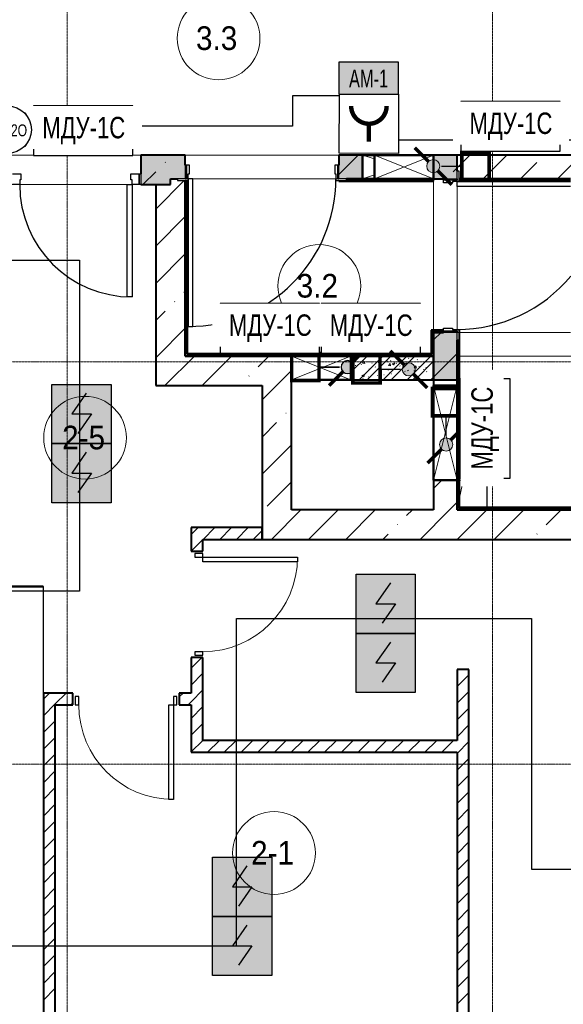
# Model space of a CAD drawing. Header units: millimetres. Extents: x -816133 to 919604, y 87941 to 147341.
# Tile 225 of 256: x 146385 to 150984, y 122301 to 130627. Entities that reach past the tile are written whole.
import ezdxf
from ezdxf.enums import TextEntityAlignment as Align

# ---------------------------------------------------------------- set-up
doc = ezdxf.new("R2010")
doc.units = ezdxf.units.MM
doc.set_wipeout_variables(frame=1)
doc.linetypes.add('ADSK_Линия сетки', pattern=[25, 20, -2.5, 0, -2.5])
doc.linetypes.add('Линия сетки', pattern=[25, 20, -2.5, 0, -2.5])
for name, color, linetype, lineweight in [('_АПС_Оборудование', 1, 'Continuous', 30), ('A-000-M_MASS', 7, 'Continuous', 18), ('A-010-A_ROOM', 7, 'Continuous', 20), ('A-200-M_WALL', 7, 'Continuous', 18), ('A-200-M_WALL_EXT', 7, 'Continuous', 18), ('A-200-M_WALL_INT', 7, 'Continuous', 18), ('A-200-M_WALL_PAT', 7, 'Continuous', 40), ('A-314-M_WINDOW', 7, 'Continuous', 18), ('A-325-M_DOOR', 7, 'Continuous', 18), ('A-325-M_DOOR__FRAME', 7, 'Continuous', 30), ('A-325-M_DOOR_OPENING', 7, 'Continuous', 18), ('A-325-M_DOOR_PANEL', 7, 'Continuous', 30), ('RC-Извещатели_пожарные', 1, 'Continuous', 30), ('Z-030-M_GRID', 7, 'Continuous', 9), ('Z-060-M_DETAIL', 7, 'Continuous', 18), ('Воздуховоды', 7, 'Continuous', 18), ('ОС', 5, 'Continuous', 25), ('СОУЭ', 1, 'Continuous', 30), ('СС-011-ПОЖ-СИГНАЛИЗАЦИЯ', 1, 'Continuous', 30), ('УГО АПС и АПЗ$0$_АПС_Оборудование', 1, 'Continuous', 30), ('УГО АПС и АПЗ$0$СС-011-ПОЖ-СИГНАЛИЗАЦИЯ', 1, 'Continuous', 30)]:
    doc.layers.add(name, color=color, linetype=linetype, lineweight=lineweight)
for name, color, linetype in [('EI_HATCH_GALV', 7, 'Continuous'), ('АПС', 5, 'Continuous'), ('ССПС', 5, 'Continuous')]:
    doc.layers.add(name, color=color, linetype=linetype)
doc.styles.add('1111', font='ARIALN.TTF')
doc.styles.add('Arial Narrow', font='ARIALN.TTF', dxfattribs={"width": 0.9, "height": 600})
doc.styles.add('Arial_2', font='arial.ttf', dxfattribs={"width": 0.9, "height": 400})
doc.styles.get("Standard").update_dxf_attribs({"font": 'isocpeur.ttf', "width": 0.9})

# ---------------------------------------------------------------- blocks, each defined once
blk = doc.blocks.new('13эт')
at = {"layer": 'A-200-M_WALL_PAT', "lineweight": 18}
h = blk.add_hatch(color=9, dxfattribs=at)
h.paths.add_polyline_path([(422970.4, 129232.9), (422970.4, 129482.9), (422720.4, 129482.9), (422720.4, 129232.9)])
h.paths.add_polyline_path([(421620.4, 129232.9), (421620.4, 129482.9), (421345.4, 129482.9), (421345.4, 129232.9)])
h = blk.add_hatch(color=9, dxfattribs=at)
h.paths.add_polyline_path([(423095.2, 129282.9), (423095.2, 129482.9), (422970.4, 129482.9), (422970.4, 129282.9), (423030.2, 129282.9)])
h.paths.add_polyline_path([(424595.4, 129282.9), (424595.4, 129482.9), (424395.2, 129482.9), (424395.2, 129282.9), (424460.2, 129282.9)])
h.paths.add_polyline_path([(425195.4, 129282.9), (425395.4, 129282.9), (425395.4, 129482.9), (425195.4, 129482.9), (425195.4, 129322.9)])
blk.add_hatch(color=9, dxfattribs=at).paths.add_polyline_path([(425267.5, 127582.9), (425395.4, 127582.9), (425395.4, 127982.9), (425195.4, 127982.9), (425195.4, 127582.9)])
at = {"layer": 'A-000-M_MASS', "color": 9, "lineweight": 30}
for p, q in [((425415.4, 126732.9), (425645.4, 126732.9)), ((425645.4, 126732.9), (425645.4, 126502.9))]:
    blk.add_line(p, q, dxfattribs=at)
at = {"layer": 'A-000-M_MASS', "color": 9}
for p, q in [((425437.1, 126691.2), (425645.4, 126732.9)), ((425415.4, 126582.9), (425437.1, 126691.2))]:
    blk.add_line(p, q, dxfattribs=at)
at = {"layer": 'A-010-A_ROOM', "color": 9}
for centre in [(423377.5, 130469.6), (424229.4, 128375.7), (422248.1, 127092.2), (423846.3, 123580.6)]:
    blk.add_circle(centre, 350, dxfattribs=at)
at = {"layer": 'A-200-M_WALL', "color": 9, "lineweight": 40}
for p, q in [((422970.4, 129482.9), (422720.4, 129482.9)), ((422720.4, 129482.9), (422720.4, 129322.9)), ((423095.2, 129482.9), (422970.4, 129482.9)), ((423095.2, 129397.9), (423095.2, 129482.9)), ((424595.4, 129482.9), (424395.2, 129482.9)), ((424395.2, 129482.9), (424395.2, 129397.9)), ((425395.4, 129482.9), (425195.4, 129482.9)), ((425395.4, 129347.9), (425395.4, 129482.9)), ((422720.4, 129232.9), (422970.4, 129232.9)), ((422970.4, 129282.9), (423030.2, 129282.9)), ((422970.4, 129232.9), (422970.4, 129282.9)), ((423110.4, 127797.9), (423110.4, 129267.9)), ((424460.2, 129282.9), (424595.4, 129282.9)), ((424460.2, 129267.9), (425195.4, 129267.9)), ((425195.4, 129282.9), (425280.4, 129282.9)), ((425410.4, 129267.9), (426355.4, 129267.9)), ((425180.4, 127997.9), (425180.4, 127802.9)), ((425180.4, 127997.9), (425195.4, 127997.9)), ((425280.4, 127997.9), (425195.4, 127997.9)), ((425195.4, 127982.9), (425195.4, 127582.9)), ((425280.4, 127982.9), (425195.4, 127982.9)), ((425395.4, 127582.9), (425395.4, 127917.9)), ((425410.4, 126497.9), (425410.4, 127917.9)), ((423115.4, 127797.9), (423110.4, 127797.9)), ((425180.4, 127797.9), (423115.4, 127797.9)), ((425180.4, 127802.9), (425180.4, 127797.9)), ((425195.4, 127582.9), (425395.4, 127582.9)), ((425415.4, 126497.9), (425410.4, 126497.9)), ((429395.4, 126497.9), (425415.4, 126497.9))]:
    blk.add_line(p, q, dxfattribs=at)
at = {"layer": 'A-200-M_WALL', "color": 9}
for p, q in [((421895, 124932.9), (421895, 125833.7)), ((421895, 125833.7), (421895.8, 125833.7)), ((421895.8, 125833.7), (421895, 125833.7)), ((421895, 125832.9), (421895, 124932.9)), ((421895.8, 124932.9), (421895.8, 125833.7)), ((421895.8, 125833.7), (421895.8, 124932.9)), ((421895.4, 124932.9), (421895, 124932.9))]:
    blk.add_line(p, q, dxfattribs=at)
at = {"layer": 'A-200-M_WALL_EXT', "color": 9, "lineweight": 40}
for p, q in [((422845.4, 129482.9), (422720.2, 129482.9)), ((422720.2, 129482.9), (422720.2, 129322.9)), ((423095.2, 129482.9), (422845.4, 129482.9)), ((423095.2, 129397.9), (423095.2, 129482.9)), ((424595.4, 129482.9), (424395.2, 129482.9)), ((424395.2, 129482.9), (424395.2, 129397.9)), ((430035.4, 129482.9), (425195.4, 129482.9)), ((422720.4, 129232.9), (422845.4, 129232.9)), ((422845.4, 129232.9), (422845.4, 127782.9)), ((423095.4, 127782.9), (423095.4, 129267.9)), ((424460.2, 129282.9), (424595.4, 129282.9)), ((425195.4, 129282.9), (425280.4, 129282.9)), ((425410.4, 129282.9), (426355.4, 129282.9)), ((425280.4, 127982.9), (425195.4, 127982.9)), ((425195.4, 127982.9), (425195.4, 127532.9)), ((425395.4, 127532.9), (425395.4, 127917.9)), ((422845.4, 127782.9), (422845.4, 127532.9)), ((423995.4, 127782.9), (423095.4, 127782.9)), ((423995.4, 127532.9), (423995.4, 127582.9)), ((422845.4, 127532.9), (423745.4, 127532.9)), ((423745.4, 127532.9), (423745.4, 126482.9)), ((423995.4, 126482.9), (423995.4, 127532.9)), ((425195.4, 126732.9), (425195.4, 126482.9)), ((425395.4, 126482.9), (425395.4, 126732.9)), ((423745.4, 126482.9), (423745.4, 126232.9)), ((425195.4, 126482.9), (423995.4, 126482.9)), ((430035.4, 126482.9), (425395.4, 126482.9)), ((423745.4, 126232.9), (430035.4, 126232.9))]:
    blk.add_line(p, q, dxfattribs=at)
at = {"layer": 'A-200-M_WALL_INT', "color": 9, "lineweight": 40}
for p, q in [((423095.4, 129267.9), (423095.4, 127782.9)), ((423115.4, 127802.9), (423115.4, 129267.9)), ((424395.4, 129267.9), (424395.4, 129262.9)), ((424395.4, 129262.9), (425195.4, 129262.9)), ((424595.4, 129282.9), (424460.2, 129282.9)), ((425195.4, 129262.9), (425195.4, 129282.9)), ((426355.4, 129282.9), (425410.4, 129282.9)), ((425410.4, 129262.9), (426355.4, 129262.9)), ((425180.4, 128002.9), (425175.4, 128002.9)), ((425175.4, 128002.9), (425175.4, 127802.9)), ((425195.4, 128002.9), (425180.4, 128002.9)), ((425280.4, 128002.9), (425195.4, 128002.9)), ((425195.4, 127802.9), (425195.4, 127982.9)), ((425195.4, 127982.9), (425280.4, 127982.9)), ((425415.4, 128002.9), (425410.4, 128002.9)), ((425415.4, 127997.9), (425415.4, 128002.9)), ((425415.4, 127982.9), (425415.4, 127997.9)), ((425415.4, 126502.9), (425415.4, 127982.9)), ((425395.4, 127917.9), (425395.4, 127532.9)), ((423095.4, 127782.9), (423110.4, 127782.9)), ((423110.4, 127782.9), (423115.4, 127782.9)), ((425175.4, 127802.9), (423115.4, 127802.9)), ((423115.4, 127782.9), (423995.4, 127782.9)), ((425195.4, 127782.9), (424495.4, 127782.9)), ((424495.4, 127782.9), (425195.4, 127782.9)), ((425195.4, 127797.9), (425195.4, 127802.9)), ((425195.4, 127782.9), (425195.4, 127797.9)), ((425195.4, 127582.9), (425195.4, 127782.9)), ((424495.4, 127582.9), (425195.4, 127582.9)), ((425395.4, 126732.9), (425395.4, 126482.9)), ((425395.4, 126482.9), (425410.4, 126482.9)), ((425410.4, 126482.9), (425415.4, 126482.9)), ((429395.4, 126502.9), (425415.4, 126502.9)), ((425415.4, 126482.9), (429395.4, 126482.9)), ((423745.4, 126332.9), (423145.4, 126332.9)), ((423145.4, 126332.9), (423145.4, 126232.9)), ((423745.4, 126232.9), (423745.4, 126332.9)), ((423145.4, 126232.9), (423145.4, 126132.9)), ((423245.4, 126232.9), (423745.4, 126232.9)), ((423245.4, 126132.9), (423245.4, 126232.9)), ((423145.4, 126132.9), (423245.4, 126132.9)), ((421895, 125833.7), (421445.4, 125833.7)), ((421445.4, 125832.9), (421895, 125832.9)), ((421895, 125832.9), (421895, 125833.7)), ((423245.4, 125232.9), (423145.4, 125232.9)), ((423145.4, 125232.9), (423145.4, 124932.9)), ((423245.4, 124532.9), (423245.4, 125232.9)), ((425495.4, 125132.9), (425395.4, 125132.9)), ((425395.4, 125132.9), (425395.4, 124532.9)), ((425495.4, 121532.9), (425495.4, 125132.9)), ((421995.4, 124932.9), (421895.4, 124932.9)), ((421895.4, 124932.9), (421895.4, 121532.9)), ((422145.4, 124932.9), (421995.4, 124932.9)), ((422145.4, 124832.9), (422145.4, 124932.9)), ((423145.4, 124932.9), (423045.4, 124932.9)), ((423045.4, 124932.9), (423045.4, 124832.9)), ((421995.4, 121532.9), (421995.4, 124832.9)), ((421995.4, 124832.9), (422145.4, 124832.9)), ((423045.4, 124832.9), (423145.4, 124832.9)), ((423145.4, 124832.9), (423145.4, 124532.9)), ((423145.4, 124532.9), (423145.4, 124432.9)), ((425395.4, 124532.9), (423245.4, 124532.9)), ((423145.4, 124432.9), (425395.4, 124432.9)), ((425395.4, 124432.9), (425395.4, 121132.9))]:
    blk.add_line(p, q, dxfattribs=at)
at = {"layer": 'A-200-M_WALL_PAT', "color": 9, "linetype": 'Continuous', "lineweight": 9}
for p, q in [((424395.2, 129318.6), (424559.5, 129482.9)), ((425361.3, 129341.8), (425502.4, 129482.9)), ((425616.7, 129282.9), (425816.7, 129482.9)), ((426245.3, 129282.9), (426445.3, 129482.9)), ((422925.4, 129420.4), (422927.8, 129422.8)), ((425931, 129282.9), (426068.5, 129420.4)), ((422737.9, 129232.9), (422845.4, 129340.4)), ((422845.4, 129340.4), (422846.8, 129341.8)), ((422845.4, 129026.1), (423087.2, 129267.9)), ((422845.4, 128711.8), (423095.4, 128961.8)), ((422845.4, 128397.5), (423095.4, 128647.5)), ((423082.6, 128320.3), (423095.4, 128333.2)), ((423004, 128241.8), (423006.4, 128244.1)), ((422845.4, 128083.2), (422925.4, 128163.2)), ((422859.5, 127782.9), (423095.4, 128018.9)), ((425195.4, 127918.7), (425259.6, 127982.9)), ((422845.4, 127768.9), (422859.5, 127782.9)), ((422923.8, 127532.9), (423173.8, 127782.9)), ((423238.1, 127532.9), (423488.1, 127782.9)), ((423711.2, 127691.7), (423802.4, 127782.9)), ((424495.4, 127712.6), (424565.7, 127782.9)), ((424495.4, 127645.3), (424633.1, 127782.9)), ((424567.8, 127582.9), (424767.8, 127782.9)), ((424595, 127721.8), (424609.7, 127739.3)), ((424613.2, 127719.1), (424609.7, 127738.2)), ((424635.1, 127582.9), (424835.1, 127782.9)), ((424769.8, 127582.9), (424969.8, 127782.9)), ((424802.7, 127738.4), (424806, 127738.8)), ((424830.6, 127743.1), (424833.2, 127745.1)), ((424837.2, 127582.9), (425037.2, 127782.9)), ((424918.1, 127753.6), (424921.5, 127754)), ((424971.9, 127582.9), (425171.9, 127782.9)), ((424984.5, 127762.6), (424987.2, 127764.6)), ((425039.2, 127582.9), (425195.4, 127739.1)), ((425058.3, 127753.1), (425060.8, 127750.9)), ((425110.3, 127778.9), (425113.7, 127779.4)), ((425195.4, 127604.4), (425395.4, 127804.4)), ((423866.7, 127532.9), (423995.4, 127661.6)), ((424515.8, 127698.7), (424518.4, 127700.8)), ((424525, 127661.6), (424527.5, 127659.3)), ((424533.9, 127703), (424537.2, 127703.5)), ((424584.6, 127714.2), (424587.4, 127712.4)), ((424594.8, 127721.8), (424613, 127720.2)), ((424648.9, 127673.2), (424651.7, 127671.4)), ((424674.1, 127721.6), (424676.7, 127723.6)), ((424702.8, 127692.1), (424705.3, 127689.8)), ((424726.1, 127728.3), (424729.4, 127728.8)), ((424747.3, 127707.3), (424750.2, 127705.5)), ((424811.6, 127666.4), (424814.4, 127664.6)), ((424813.4, 127702.7), (424831.6, 127701.1)), ((424813.6, 127702.6), (424828.3, 127720.2)), ((424831.8, 127700), (424828.3, 127719.1)), ((424845.7, 127717.9), (424860.8, 127707.7)), ((424845.8, 127717.8), (424867.1, 127726)), ((424861, 127706.5), (424867.2, 127724.9)), ((424880.5, 127722.6), (424883, 127720.4)), ((424910, 127700.4), (424912.9, 127698.6)), ((424953.6, 127655.7), (424956.1, 127653.4)), ((424974.3, 127659.5), (424977.1, 127657.7)), ((424980.8, 127661.1), (424983.5, 127663.1)), ((425030.2, 127658.7), (425033.5, 127659.1)), ((425032, 127683.5), (425050.3, 127681.9)), ((425032.2, 127683.5), (425046.9, 127701)), ((425050.5, 127680.9), (425046.9, 127700)), ((425072.7, 127693.6), (425075.6, 127691.8)), ((425106.8, 127668.8), (425110.1, 127669.2)), ((425131.3, 127686.2), (425133.8, 127683.9)), ((425137, 127652.6), (425139.8, 127650.8)), ((425139.1, 127684), (425141.8, 127686)), ((423632.6, 127613.1), (423635, 127615.5)), ((424495.4, 127620.5), (424511.8, 127637.5)), ((424495.4, 127611.8), (424515.1, 127608.7)), ((424514.9, 127609.7), (424511.5, 127638.6)), ((424512.1, 127597.3), (424514.7, 127599.3)), ((424589.6, 127619.6), (424604.7, 127609.4)), ((424589.7, 127619.5), (424611, 127627.7)), ((424598.1, 127594.7), (424600.5, 127592.4)), ((424604.9, 127608.2), (424611.1, 127626.6)), ((424645.9, 127608.1), (424649.2, 127608.5)), ((424670.4, 127620.1), (424673, 127622.2)), ((424722.5, 127618.2), (424725.8, 127618.6)), ((424775.8, 127625.2), (424778.3, 127622.9)), ((424826.9, 127641.6), (424829.5, 127643.6)), ((424833.1, 127582.9), (424837.1, 127587.1)), ((424837.4, 127582.9), (424836.8, 127588.2)), ((424838, 127633.4), (424841.3, 127633.8)), ((425027.6, 127595.2), (425042.8, 127585)), ((425027.7, 127595), (425049.1, 127603.2)), ((425043, 127583.8), (425049.1, 127602.2)), ((425136, 127582.9), (425138.1, 127584.5)), ((425173.9, 127582.9), (425195.4, 127604.4)), ((423552.4, 127532.9), (423554, 127534.6)), ((423745.4, 127411.6), (423866.7, 127532.9)), ((423946.9, 127298.8), (423949.3, 127301.2)), ((423745.4, 127097.3), (423868.3, 127220.3)), ((423745.4, 126783), (423995.4, 127033)), ((425195.4, 126661.5), (425266.9, 126732.9)), ((423789.8, 126513.1), (423995.4, 126718.7)), ((423823.9, 126232.9), (424073.9, 126482.9)), ((424138.3, 126232.9), (424388.3, 126482.9)), ((424452.6, 126232.9), (424702.6, 126482.9)), ((424968.4, 126434.5), (425016.9, 126482.9)), ((425081.2, 126232.9), (425331.2, 126482.9)), ((425331.2, 126482.9), (425395.4, 126547.2)), ((425395.5, 126232.9), (425645.5, 126482.9)), ((425709.8, 126232.9), (425959.8, 126482.9)), ((426147.1, 126355.9), (426274.1, 126482.9)), ((423145.4, 126273.5), (423204.8, 126332.9)), ((423246.2, 126232.9), (423346.2, 126332.9)), ((423387.7, 126232.9), (423487.7, 126332.9)), ((423529.1, 126232.9), (423629.1, 126332.9)), ((424889.8, 126355.9), (424892.2, 126358.3)), ((423146.2, 126132.9), (423245.4, 126232.1)), ((423670.5, 126232.9), (423745.4, 126307.8)), ((424766.9, 126232.9), (424811.3, 126277.3)), ((426068.5, 126277.3), (426070.9, 126279.7)), ((423145.4, 125142.1), (423236.2, 125232.9)), ((423145.4, 125000.7), (423245.4, 125100.7)), ((425395.4, 125129.4), (425398.9, 125132.9)), ((425395.4, 124988), (425495.4, 125088)), ((421895.4, 124882.1), (421946.2, 124932.9)), ((421995.4, 124840.7), (422087.7, 124932.9)), ((423045.4, 124900.7), (423077.6, 124932.9)), ((423145.4, 124859.3), (423245.4, 124959.3)), ((425395.4, 124846.6), (425495.4, 124946.6)), ((421895.4, 124740.7), (421995.4, 124840.7)), ((422129.1, 124832.9), (422145.4, 124849.3)), ((423119, 124832.9), (423145.4, 124859.3)), ((423145.4, 124717.9), (423245.4, 124817.9)), ((425395.4, 124705.1), (425495.4, 124805.1)), ((421895.4, 124599.3), (421995.4, 124699.3)), ((423145.4, 124576.5), (423245.4, 124676.5)), ((425395.4, 124563.7), (425495.4, 124663.7)), ((421895.4, 124457.8), (421995.4, 124557.8)), ((423145.4, 124435), (423243.3, 124532.9)), ((423243.3, 124532.9), (423245.4, 124535)), ((423284.7, 124432.9), (423384.7, 124532.9)), ((423426.1, 124432.9), (423526.1, 124532.9)), ((423567.6, 124432.9), (423667.6, 124532.9)), ((423709, 124432.9), (423809, 124532.9)), ((423850.4, 124432.9), (423950.4, 124532.9)), ((423991.8, 124432.9), (424091.8, 124532.9)), ((424133.2, 124432.9), (424233.2, 124532.9)), ((424274.7, 124432.9), (424374.7, 124532.9)), ((424416.1, 124432.9), (424516.1, 124532.9)), ((424557.5, 124432.9), (424657.5, 124532.9)), ((424698.9, 124432.9), (424798.9, 124532.9)), ((424840.4, 124432.9), (424940.4, 124532.9)), ((424981.8, 124432.9), (425081.8, 124532.9)), ((425123.2, 124432.9), (425223.2, 124532.9)), ((425264.6, 124432.9), (425364.6, 124532.9)), ((425395.4, 124422.3), (425495.4, 124522.3)), ((421895.4, 124316.4), (421995.4, 124416.4)), ((425395.4, 124280.9), (425495.4, 124380.9)), ((421895.4, 124175), (421995.4, 124275)), ((425395.4, 124139.5), (425495.4, 124239.5)), ((421895.4, 124033.6), (421995.4, 124133.6)), ((425395.4, 123998), (425495.4, 124098)), ((421895.4, 123892.1), (421995.4, 123992.1)), ((425395.4, 123856.6), (425495.4, 123956.6)), ((421895.4, 123750.7), (421995.4, 123850.7)), ((425395.4, 123715.2), (425495.4, 123815.2)), ((421895.4, 123609.3), (421995.4, 123709.3)), ((425395.4, 123573.8), (425495.4, 123673.8)), ((421895.4, 123467.9), (421995.4, 123567.9)), ((425395.4, 123432.4), (425495.4, 123532.4)), ((421895.4, 123326.5), (421995.4, 123426.5)), ((425395.4, 123290.9), (425495.4, 123390.9)), ((421895.4, 123185), (421995.4, 123285)), ((425395.4, 123149.5), (425495.4, 123249.5)), ((421895.4, 123043.6), (421995.4, 123143.6)), ((425395.4, 123008.1), (425495.4, 123108.1)), ((421895.4, 122902.2), (421995.4, 123002.2)), ((425395.4, 122866.7), (425495.4, 122966.7)), ((421895.4, 122760.8), (421995.4, 122860.8)), ((425395.4, 122725.2), (425495.4, 122825.2)), ((421895.4, 122619.4), (421995.4, 122719.4)), ((425395.4, 122583.8), (425495.4, 122683.8)), ((421895.4, 122477.9), (421995.4, 122577.9)), ((425395.4, 122442.4), (425495.4, 122542.4)), ((421895.4, 122336.5), (421995.4, 122436.5)), ((425395.4, 122301), (425495.4, 122401))]:
    blk.add_line(p, q, dxfattribs=at)
at = {"layer": 'A-314-M_WINDOW', "color": 9, "lineweight": 50}
for p, q in [((424595.4, 129282.9), (424595.4, 129482.9)), ((424595.4, 129482.9), (424695.4, 129482.9)), ((424695.4, 129282.9), (424695.4, 129482.9)), ((424695.4, 129482.9), (425195.4, 129482.9)), ((425195.4, 129482.9), (425195.4, 129282.9)), ((424695.4, 129282.9), (424595.4, 129282.9)), ((425195.4, 129282.9), (424695.4, 129282.9)), ((423995.4, 127582.9), (423995.4, 127782.9)), ((423995.4, 127782.9), (424495.4, 127782.9)), ((424495.4, 127782.9), (424495.4, 127582.9)), ((424495.4, 127582.9), (423995.4, 127582.9)), ((425195.4, 127532.9), (425395.4, 127532.9)), ((425195.4, 126732.9), (425195.4, 127532.9)), ((425395.4, 127532.9), (425395.4, 126732.9)), ((425395.4, 126732.9), (425195.4, 126732.9))]:
    blk.add_line(p, q, dxfattribs=at)
at = {"layer": 'A-325-M_DOOR', "color": 9, "lineweight": 30}
for p, q in [((423105.2, 129397.9), (423095.2, 129397.9)), ((423095.2, 129397.9), (423095.2, 129282.9)), ((423105.2, 129282.9), (423105.2, 129397.9)), ((424395.2, 129397.9), (424385.2, 129397.9)), ((424385.2, 129397.9), (424385.2, 129282.9)), ((424395.2, 129282.9), (424395.2, 129397.9)), ((422705.4, 129232.9), (422705.4, 129322.9)), ((422705.4, 129322.9), (422720.4, 129322.9)), ((422720.4, 129322.9), (422720.4, 129232.9)), ((422720.4, 129232.9), (422705.4, 129232.9)), ((423095.2, 129282.9), (423105.2, 129282.9)), ((424385.2, 129282.9), (424395.2, 129282.9)), ((425280.4, 129282.9), (425395.4, 129282.9)), ((425280.4, 129272.9), (425280.4, 129282.9)), ((425395.4, 129272.9), (425280.4, 129272.9)), ((425395.4, 129282.9), (425395.4, 129272.9)), ((425280.4, 127992.9), (425395.4, 127992.9)), ((425280.4, 127982.9), (425280.4, 127992.9)), ((425395.4, 127982.9), (425280.4, 127982.9)), ((425395.4, 127992.9), (425395.4, 127982.9)), ((423245.4, 126112.9), (423175.4, 126112.9)), ((423175.4, 126112.9), (423175.4, 126082.9)), ((423175.4, 126082.9), (423245.4, 126082.9)), ((423245.4, 126082.9), (423245.4, 126112.9)), ((423245.4, 126082.9), (424045.4, 126082.9)), ((423245.4, 126082.9), (424045.4, 126082.9)), ((423245.4, 126042.9), (423245.4, 126082.9)), ((424045.4, 126082.9), (424045.4, 126042.9)), ((424045.4, 126042.9), (423245.4, 126042.9)), ((423175.4, 125282.9), (423175.4, 125252.9)), ((423245.4, 125282.9), (423175.4, 125282.9)), ((423175.4, 125252.9), (423245.4, 125252.9)), ((423245.4, 125252.9), (423245.4, 125282.9)), ((422195.4, 124902.9), (422165.4, 124902.9)), ((422165.4, 124902.9), (422165.4, 124832.9)), ((422195.4, 124832.9), (422195.4, 124902.9)), ((423025.4, 124902.9), (422995.4, 124902.9)), ((422995.4, 124902.9), (422995.4, 124832.9)), ((423025.4, 124832.9), (423025.4, 124902.9)), ((422165.4, 124832.9), (422195.4, 124832.9)), ((422955.4, 124832.9), (422995.4, 124832.9)), ((422955.4, 124032.9), (422955.4, 124832.9)), ((422995.4, 124832.9), (422995.4, 124032.9)), ((422995.4, 124832.9), (422995.4, 124032.9)), ((422995.4, 124832.9), (423025.4, 124832.9)), ((422995.4, 124032.9), (422955.4, 124032.9))]:
    blk.add_line(p, q, dxfattribs=at)
at = {"layer": 'A-325-M_DOOR', "color": 9, "lineweight": 9}
for centre, start, end in [((423245.4, 126082.9), 270, 0), ((422995.4, 124832.9), 180, 270)]:
    blk.add_arc(centre, 800, start, end, dxfattribs=at)
at = {"layer": 'A-325-M_DOOR__FRAME', "color": 9}
for p, q in [((423105.2, 129397.9), (423105.2, 129282.9)), ((423130.2, 129397.9), (423105.2, 129397.9)), ((423130.2, 129322.9), (423130.2, 129397.9)), ((424385.2, 129397.9), (424360.2, 129397.9)), ((424360.2, 129397.9), (424360.2, 129322.9)), ((424385.2, 129282.9), (424385.2, 129397.9)), ((421635.4, 129322.9), (421705.4, 129322.9)), ((421705.4, 129322.9), (421705.4, 129272.9)), ((422635.4, 129322.9), (422705.4, 129322.9)), ((422635.4, 129272.9), (422635.4, 129322.9)), ((422705.4, 129322.9), (422705.4, 129232.9)), ((423120.2, 129267.9), (423120.2, 129322.9)), ((423120.2, 129322.9), (423130.2, 129322.9)), ((424360.2, 129322.9), (424370.2, 129322.9)), ((424370.2, 129322.9), (424370.2, 129267.9)), ((425395.4, 129347.9), (425410.4, 129347.9)), ((425395.4, 129272.9), (425395.4, 129347.9)), ((425410.4, 129347.9), (425410.4, 129257.9)), ((421695.4, 129232.9), (421635.4, 129232.9)), ((421695.4, 129272.9), (421695.4, 129232.9)), ((421705.4, 129272.9), (421695.4, 129272.9)), ((422645.4, 129272.9), (422635.4, 129272.9)), ((422645.4, 129232.9), (422645.4, 129272.9)), ((422705.4, 129232.9), (422645.4, 129232.9)), ((423105.2, 129282.9), (423030.2, 129282.9)), ((423030.2, 129282.9), (423030.2, 129267.9)), ((423030.2, 129267.9), (423120.2, 129267.9)), ((424370.2, 129267.9), (424460.2, 129267.9)), ((424460.2, 129282.9), (424385.2, 129282.9)), ((424460.2, 129267.9), (424460.2, 129282.9)), ((425280.4, 129247.9), (425280.4, 129272.9)), ((425280.4, 129272.9), (425395.4, 129272.9)), ((425355.4, 129247.9), (425280.4, 129247.9)), ((425355.4, 129257.9), (425355.4, 129247.9)), ((425410.4, 129257.9), (425355.4, 129257.9)), ((425280.4, 128017.9), (425355.4, 128017.9)), ((425280.4, 127992.9), (425280.4, 128017.9)), ((425395.4, 127992.9), (425280.4, 127992.9)), ((425355.4, 128017.9), (425355.4, 128007.9)), ((425355.4, 128007.9), (425410.4, 128007.9)), ((425395.4, 127917.9), (425395.4, 127992.9)), ((425410.4, 128007.9), (425410.4, 127917.9)), ((425410.4, 127917.9), (425395.4, 127917.9))]:
    blk.add_line(p, q, dxfattribs=at)
at = {"layer": 'A-325-M_DOOR_OPENING', "color": 9}
for p, q in [((421620.2, 129482.9), (422720.2, 129482.9)), ((423095.2, 129482.9), (424395.2, 129482.9)), ((421620.2, 129232.9), (422720.2, 129232.9)), ((423095.2, 129282.9), (424395.2, 129282.9)), ((425195.4, 129282.9), (425195.4, 127982.9)), ((425395.4, 129282.9), (425395.4, 127982.9)), ((426355.4, 127982.9), (425395.4, 127982.9)), ((426995.4, 127782.9), (425395.4, 127782.9))]:
    blk.add_line(p, q, dxfattribs=at)
at = {"layer": 'A-325-M_DOOR_PANEL', "color": 9}
for p, q in [((422605.4, 128282.9), (422605.4, 129232.9)), ((422605.4, 129232.9), (422645.4, 129232.9)), ((422645.4, 129232.9), (422645.4, 128282.9)), ((423160.2, 129282.9), (423120.2, 129282.9)), ((423120.2, 129282.9), (423120.2, 128032.9)), ((423160.2, 128032.9), (423160.2, 129282.9)), ((425395.4, 129257.9), (426355.4, 129257.9)), ((425395.4, 129217.9), (425395.4, 129257.9)), ((426355.4, 129217.9), (425395.4, 129217.9)), ((422645.4, 128282.9), (422605.4, 128282.9)), ((423120.2, 128032.9), (423160.2, 128032.9))]:
    blk.add_line(p, q, dxfattribs=at)
for centre, radius, start, end in [((422645.4, 129232.9), 950, 180, 270), ((423120.2, 129282.9), 1250, 270, 0), ((425395.4, 129257.9), 1250, 270, 320.27327)]:
    blk.add_arc(centre, radius, start, end, dxfattribs=at)
at = {"layer": 'Z-030-M_GRID', "color": 9, "linetype": 'Линия сетки'}
for p, q in [((422095.4, 117558.7), (422095.4, 138582.9)), ((425695.4, 117558.7), (425695.4, 138582.9))]:
    blk.add_line(p, q, dxfattribs=at)
at = {"layer": 'Z-030-M_GRID', "color": 9, "linetype": 'ADSK_Линия сетки'}
for p, q in [((443695.4, 127732.9), (399384.3, 127732.9)), ((443695.4, 124332.9), (399384.3, 124332.9))]:
    blk.add_line(p, q, dxfattribs=at)
at = {"layer": 'Z-060-M_DETAIL', "color": 9}
for p, q in [((424595.4, 129482.9), (424595.4, 129282.9)), ((424695.4, 129482.9), (424595.4, 129482.9)), ((424595.4, 129482.9), (424695.4, 129449.6)), ((424695.4, 129482.9), (424695.4, 129282.9)), ((425195.4, 129482.9), (424695.4, 129482.9)), ((425195.4, 129482.9), (424695.4, 129282.9)), ((424695.4, 129482.9), (425195.4, 129282.9)), ((425195.4, 129482.9), (425195.4, 129282.9)), ((424695.4, 129316.3), (424595.4, 129282.9)), ((424595.4, 129282.9), (424695.4, 129282.9)), ((424695.4, 129282.9), (425195.4, 129282.9)), ((423995.4, 127782.9), (423995.4, 127582.9)), ((424495.4, 127782.9), (423995.4, 127782.9)), ((424495.4, 127782.9), (423995.4, 127582.9)), ((423995.4, 127782.9), (424495.4, 127582.9)), ((424495.4, 127782.9), (424495.4, 127582.9)), ((423995.4, 127582.9), (424495.4, 127582.9)), ((425195.4, 127532.9), (425395.4, 127532.9)), ((425195.4, 127532.9), (425195.4, 126732.9)), ((425195.4, 127532.9), (425395.4, 126732.9)), ((425195.4, 126732.9), (425395.4, 127532.9)), ((425395.4, 126732.9), (425395.4, 127532.9)), ((425195.4, 126732.9), (425395.4, 126732.9))]:
    blk.add_line(p, q, dxfattribs=at)
at = {"layer": 'A-010-A_ROOM', "color": 9, "style": 'Arial_2', "width": 0.9}
for s, p in [('3.3', (423186.3, 130371.3)), ('3.2', (424038.2, 128277.4)), ('2-5', (422054.2, 126993.9)), ('2-1', (423652.4, 123482.3))]:
    blk.add_text(s, height=200, dxfattribs=at).set_placement(p)
blk = doc.blocks.new('RC-UGO-IRA-01')
at = {"layer": 'RC-Извещатели_пожарные'}
blk.add_attdef('PSTN', text='', height=1.5, dxfattribs=at).set_placement((2.5, 2.5), align=Align.BOTTOM_CENTER)
blk.add_wipeout([(2.5, 2.5), (2.5, -2.5), (-2.5, -2.5), (-2.5, 2.5)]).dxf.layer = 'RC-Извещатели_пожарные'
blk.add_wipeout([(-2.5, -2.5), (-2.5, 2.5), (2.5, 2.5), (2.5, -2.5)]).dxf.layer = 'RC-Извещатели_пожарные'
at = {"layer": 'RC-Извещатели_пожарные', "ltscale": 30}
blk.add_lwpolyline([(2.5, 2.5), (2.5, -2.5), (-2.5, -2.5), (-2.5, 2.5)], close=True, dxfattribs=at)
at = {"layer": 'RC-Извещатели_пожарные', "ltscale": 30, "const_width": 0.375}
blk.add_lwpolyline([(-1.5, 1.5, 1), (1.5, 1.5, 1)], format="xyb", dxfattribs=at)
blk.add_lwpolyline([(0, 0), (0, -1.5)], dxfattribs=at)
blk = doc.blocks.new('_МДУ')
at = {"color": 1}
blk.add_wipeout([(-350, 175), (350, 175), (350, -175), (-350, -175)], dxfattribs=at)
at = {"layer": 'АПС', "color": 1, "lineweight": 30, "ltscale": 200}
blk.add_lwpolyline([(350, 175), (-350, 175), (-350, -175), (350, -175)], close=True, dxfattribs=at)
at = {"layer": 'АПС', "color": 0, "lineweight": 30, "ltscale": 200, "insert": (3.3, -0.1), "char_height": 150.98, "width": 668.294, "attachment_point": 5, "style": 'Arial Narrow', "bg_fill": 2}
blk.add_mtext('МДУ-1С', dxfattribs=at)
blk = doc.blocks.new('ИП 212-64 прот.R3')
at = {"layer": 'EI_HATCH_GALV', "lineweight": 30, "true_color": 0xffffff}
h = blk.add_hatch(color=7, dxfattribs=at)
h.dxf.hatch_style = 1
h.paths.add_polyline_path([(-2.5, 2.5), (2.5, 2.5), (2.5, -2.5), (-2.5, -2.5)])
at = {"color": 1, "linetype": 'ByBlock', "lineweight": -2}
for p, q in [((0.397, 1.766), (-0.83, 0)), ((-0.83, 0), (0.829, 0)), ((0.829, 0), (-0.306, -1.637))]:
    blk.add_line(p, q, dxfattribs=at)
at = {"color": 1, "linetype": 'ByBlock', "lineweight": -2, "ltscale": 0.1}
blk.add_lwpolyline([(-2.5, 2.5), (2.5, 2.5), (2.5, -2.5), (-2.5, -2.5)], close=True, dxfattribs=at)
blk = doc.blocks.new('УГО АПС и АПЗ$0$A$C0ED213A1')
blk.add_wipeout([(-199.9, -0.4), (0.1, -200.4), (200.1, -0.4), (0.1, 199.6)])
blk.add_circle((0.1, -0.4), 200)
at = {"layer": 'УГО АПС и АПЗ$0$СС-011-ПОЖ-СИГНАЛИЗАЦИЯ', "color": 1, "style": 'Arial Narrow', "width": 0.9}
blk.add_text('ИЗ-2О', height=100, dxfattribs=at).set_placement((-143.7, -55.5))
blk = doc.blocks.new('озк_выт')
at = {"layer": 'УГО АПС и АПЗ$0$_АПС_Оборудование', "ltscale": 200}
h = blk.add_hatch(color=5, dxfattribs=at)
h.dxf.hatch_style = 1
h.paths.add_polyline_path([(468755.8, -41333.4, 1), (468645, -41333.4, 1)])
at = {"color": 5, "const_width": 29.5}
blk.add_lwpolyline([(468543.7, -41176.8), (468661.2, -41294.2)], dxfattribs=at)
at = {"layer": 'УГО АПС и АПЗ$0$_АПС_Оборудование', "color": 5, "lineweight": 35, "ltscale": 200}
blk.add_line((468631.1, -41333.5), (468458.1, -41333.6), dxfattribs=at)
at = {"layer": 'УГО АПС и АПЗ$0$_АПС_Оборудование', "color": 5, "const_width": 29.5}
blk.add_lwpolyline([(468227.4, -41449.2), (468458.2, -41449), (468458, -41218.2), (468227.3, -41218.4)], close=True, dxfattribs=at)
blk.add_lwpolyline([(468739.6, -41372.6), (468857.2, -41490)], dxfattribs=at)
at = {"layer": 'УГО АПС и АПЗ$0$_АПС_Оборудование', "color": 5}
blk.add_circle((468700.4, -41333.4), 55.4, dxfattribs=at)
blk = doc.blocks.new('пд_выт')
at = {"layer": 'Воздуховоды', "true_color": 0xcd6928}
h = blk.add_hatch(color=32, dxfattribs=at)
h.dxf.hatch_style = 1
h.paths.add_polyline_path([(468770, -40557.8, 1), (468659.1, -40557.8, 1)])
at = {"layer": 'Воздуховоды', "color": 32, "lineweight": 30, "true_color": 0xcd6928}
blk.add_line((468645.3, -40557.8), (468472.3, -40558), dxfattribs=at)
at = {"layer": 'Воздуховоды', "color": 32, "true_color": 0xcd6928, "const_width": 29.5}
blk.add_lwpolyline([(468241.6, -40673.5), (468472.4, -40673.4), (468472.2, -40442.6), (468241.4, -40442.7)], close=True, dxfattribs=at)
for points in [[(468557.9, -40401.2), (468675.4, -40518.6)], [(468753.8, -40596.9), (468871.3, -40714.3)]]:
    blk.add_lwpolyline(points, dxfattribs=at)
at = {"layer": 'Воздуховоды', "color": 32, "true_color": 0xcd6928}
blk.add_circle((468714.6, -40557.8), 55.4, dxfattribs=at)
blk = doc.blocks.new('авфывыа')
at = {"lineweight": 40, "ltscale": 2, "true_color": 0xffffff}
h = blk.add_hatch(color=7, dxfattribs=at)
h.dxf.hatch_style = 1
h.paths.add_polyline_path([(287339.8, 199930.1), (287843.1, 199930.1), (287843.1, 200202), (287339.8, 200202)])
at = {"layer": 'ОС', "color": 1, "lineweight": 30}
blk.add_lwpolyline([(287843.1, 200202), (287339.8, 200202), (287339.8, 199930.1), (287843.1, 199930.1)], close=True, dxfattribs=at)
at = {"layer": 'ССПС', "color": 1, "lineweight": -2, "ltscale": 1000, "style": '1111', "width": 0.8}
blk.add_text('АМ-1', height=150.98, dxfattribs=at).set_placement((287424.9, 199987.5))

msp = doc.modelspace()

# ---------------------------------------------------------------- linework, layer by layer
at = {"layer": 'СС-011-ПОЖ-СИГНАЛИЗАЦИЯ'}
msp.add_lwpolyline([(163845.8, 128072.8), (162324.8, 128072.8), (162324.8, 129858.9), (162917.3, 129858.9), (162917.3, 130336.2), (161890.8, 130336.2), (161890.8, 129608.3), (149401.3, 129608.3), (149401.3, 129984), (148693.2, 129984), (148693.2, 129726.8), (139447.6, 129726.8)], dxfattribs=at)
at = {"layer": 'СС-011-ПОЖ-СИГНАЛИЗАЦИЯ', "ltscale": 100}
msp.add_lwpolyline([(146292.8, 129495.6), (146292.8, 129112), (144728.9, 129112), (144728.9, 128593.4), (146892.4, 128593.4), (146892.4, 125795.6), (144936.4, 125795.6), (144936.4, 122795.8), (148220.1, 122795.8), (148220.1, 125563.6), (150715, 125563.6), (150715, 123443.4), (151825.6, 123443.4)], dxfattribs=at)

# ---------------------------------------------------------------- block references
at = {"layer": 'СОУЭ', "color": 6, "xscale": 100, "yscale": 100, "zscale": 100}
for p in [(146908.7, 127292.9), (146908.7, 126792.9), (149481.7, 125687.6), (149481.7, 125187.6), (148267.5, 123294.6), (148267.5, 122794.6)]:
    msp.add_blockref('ИП 212-64 прот.R3', p, dxfattribs=at)
at = {"layer": 'СС-011-ПОЖ-СИГНАЛИЗАЦИЯ', "color": 9, "lineweight": 30}
msp.add_blockref('13эт', (-275309.7, 0), dxfattribs=at)
at = {"layer": 'СС-011-ПОЖ-СИГНАЛИЗАЦИЯ', "lineweight": 30, "xscale": -1, "rotation": 180}
msp.add_blockref('озк_выт', (-319541, 86356.2), dxfattribs=at)
at = {"layer": 'СС-011-ПОЖ-СИГНАЛИЗАЦИЯ', "lineweight": 30, "rotation": 270}
msp.add_blockref('пд_выт', (190550.6, 595749.5), dxfattribs=at)

# ---------------------------------------------------------------- next in the draw order: block references
at = {"layer": '_АПС_Оборудование', "color": 0, "lineweight": 30, "xscale": 1.2, "yscale": 1.2, "zscale": 1.2}
for p in [(146923.4, 129688.9), (150536.9, 129725.5), (148501.6, 128018.1)]:
    msp.add_blockref('_МДУ', p, dxfattribs=at)
at = {"layer": '_АПС_Оборудование', "color": 0, "lineweight": 30, "xscale": 1.2, "yscale": 1.2, "zscale": 1.2, "rotation": 90}
msp.add_blockref('_МДУ', (150322.9, 127169.3), dxfattribs=at)
at = {"layer": 'RC-Извещатели_пожарные', "xscale": 99.99999999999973, "yscale": 99.99999999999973, "zscale": 99.99999999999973, "rotation": 359.9525678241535}
msp.add_blockref('RC-UGO-IRA-01', (149339.1, 129747.1), dxfattribs=at)

# ---------------------------------------------------------------- next in the draw order: block references
at = {"color": 6}
msp.add_blockref('авфывыа', (-138253.8, -69933.3), dxfattribs=at)
at = {"layer": '_АПС_Оборудование', "color": 0, "lineweight": 30, "xscale": 1.2, "yscale": 1.2, "zscale": 1.2}
msp.add_blockref('_МДУ', (149354.6, 128017.7), dxfattribs=at)
at = {"layer": 'СС-011-ПОЖ-СИГНАЛИЗАЦИЯ', "lineweight": 30, "rotation": 180}
msp.add_blockref('пд_выт', (618598.1, 88830.6), dxfattribs=at)
at = {"layer": 'УГО АПС и АПЗ$0$_АПС_Оборудование'}
msp.add_blockref('УГО АПС и АПЗ$0$A$C0ED213A1', (146284, 129697.4), dxfattribs=at)

# ---------------------------------------------------------------- next in the draw order: block references
at = {"layer": 'СС-011-ПОЖ-СИГНАЛИЗАЦИЯ', "lineweight": 30}
msp.add_blockref('пд_выт', (-319038.4, 168228.3), dxfattribs=at)

doc.saveas('drawing.dxf')
